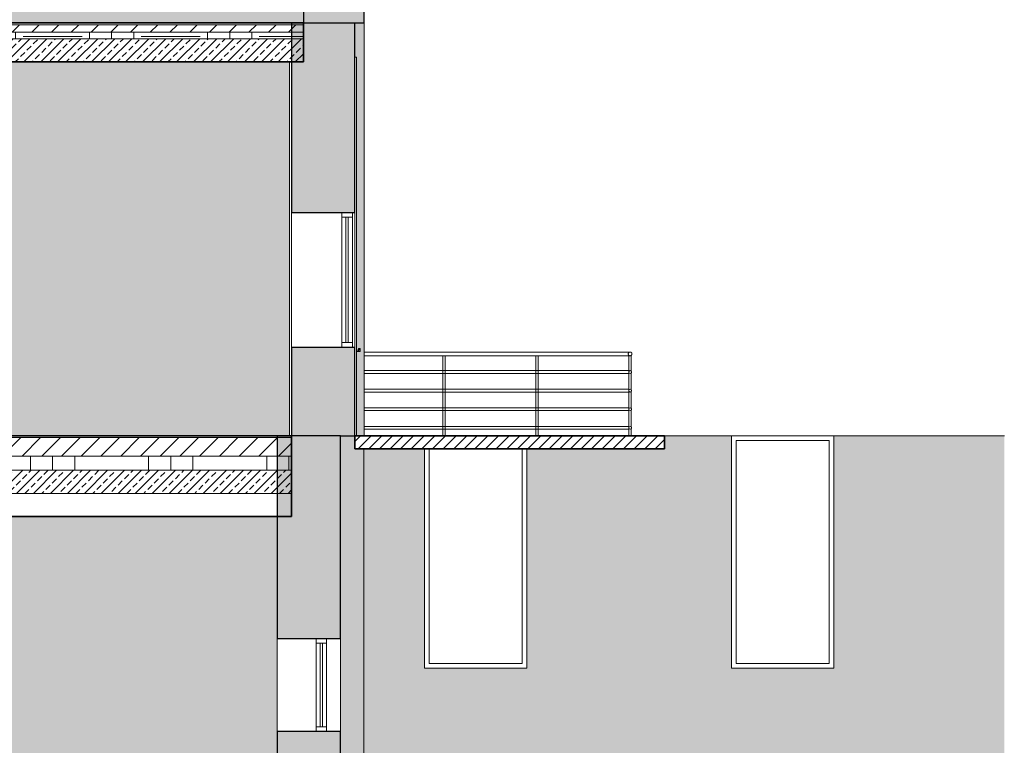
# Model space of a CAD drawing. Header units: centimetres. Extents: x 8610 to 11104, y -602 to 1730.
# Tile 8 of 9: x 10046 to 11104, y 107 to 887. Entities that reach past the tile are written whole.
import ezdxf

# ---------------------------------------------------------------- set-up
doc = ezdxf.new("R2010")
doc.units = ezdxf.units.CM
for name, color, linetype, lineweight in [('A-DOOR', 31, 'Continuous', 9), ('A-FLOR', 192, 'Continuous', 9), ('A-FLOR-HRAL', 11, 'Continuous', 9), ('A-FLOR-MCUT', 51, 'Continuous', 9), ('A-FLOR-PATT', 8, 'Continuous', 35), ('A-GLAZ', 151, 'Continuous', 9), ('A-WALL', 113, 'Continuous', 9), ('A-WALL-PATT', 111, 'Continuous', 9)]:
    doc.layers.add(name, color=color, linetype=linetype, lineweight=lineweight)
pattern_1 = [(45, (9731.589, 250), (-10.6066, 10.6066), [])]
pattern_2 = [(0, (9731.59, 250), (63.5, 63.5), [63.5, -63.5]), (0, (9731.59, 273.81), (63.5, 63.5), [63.5, -63.5]), (0, (9731.59, 297.625), (63.5, 63.5), [63.5, -63.5]), (90, (9739.526, 305.56), (-63.5, 63.5), [63.5, -63.5]), (90, (9763.34, 305.56), (-63.5, 63.5), [63.5, -63.5]), (90, (9787.15, 305.56), (-63.5, 63.5), [63.5, -63.5])]
pattern_3 = [(45, (9731.589, 250), (-9.1238, 9.1238), []), (45, (9740.713, 250), (-9.1238, 9.1238), [6.452, -3.226])]

# ---------------------------------------------------------------- blocks, each defined once
blk = doc.blocks.new('Aluminum_1 szybowe - Okno 100_100 p_215-397525-Przekrój 5')
at = {"layer": 'A-GLAZ', "lineweight": 18}
for p, q in [((10375.5, 222), (10364.1, 222)), ((10364.1, 222), (10364.1, 216.9)), ((10364.1, 216.9), (10375.5, 216.9)), ((10371, 216.9), (10368.5, 216.9)), ((10368.5, 216.9), (10368.5, 127.1)), ((10371, 127.1), (10371, 216.9)), ((10375.5, 216.9), (10375.5, 222)), ((10375.5, 127.1), (10364.1, 127.1)), ((10364.1, 127.1), (10364.1, 122)), ((10368.5, 127.1), (10371, 127.1)), ((10375.5, 122), (10375.5, 127.1)), ((10364.1, 122), (10375.5, 122))]:
    blk.add_line(p, q, dxfattribs=at)
at = {"layer": 'A-GLAZ'}
for p, q in [((10364.1, 216.9), (10364.1, 127.1)), ((10375.5, 216.9), (10375.5, 127.1))]:
    blk.add_line(p, q, dxfattribs=at)
blk = doc.blocks.new('Aluminum_1 szybowe - Okno 110_250 p_190-437917-Przekrój 5')
at = {"layer": 'A-GLAZ'}
for p, q in [((10920.7, 440), (10810.7, 440)), ((10815.8, 195.1), (10815.8, 434.9)), ((10815.8, 434.9), (10915.6, 434.9)), ((10915.6, 434.9), (10915.6, 195.1)), ((10915.6, 195.1), (10815.8, 195.1))]:
    blk.add_line(p, q, dxfattribs=at)
blk = doc.blocks.new('Aluminum_1 szybowe - Okno 110_250 p_190-V4-Przekrój 5')
at = {"layer": 'A-GLAZ'}
for p, q in [((10485.8, 195.1), (10485.8, 426)), ((10585.6, 426), (10585.6, 195.1)), ((10585.6, 195.1), (10485.8, 195.1))]:
    blk.add_line(p, q, dxfattribs=at)
blk = doc.blocks.new('Drzwi-zewnętrzne-dwuskrzydłowe-przeszklone-okleina drewniana - 1500 x 2400mm-541410-Przekrój 5')
at = {"layer": 'A-DOOR'}
for p, q in [((10407.7, 847.1), (10405.7, 847.1)), ((10407.7, 847.1), (10407.7, 440)), ((10335.7, 842), (10335.7, 440)), ((10409.7, 532.2), (10407.7, 532.2)), ((10407.7, 530.6), (10409.7, 530.6)), ((10409.7, 533.7), (10409.7, 533.9)), ((10409.7, 533.9), (10411.7, 533.9)), ((10409.7, 533.7), (10409.7, 532.7)), ((10409.7, 533.7), (10411.7, 533.7)), ((10409.7, 531.4), (10409.7, 532.7)), ((10409.7, 532.7), (10411.7, 532.7)), ((10409.7, 531.4), (10409.7, 531.2)), ((10409.7, 531.4), (10411.7, 531.4)), ((10409.7, 531.2), (10409.7, 531.4)), ((10409.7, 531.2), (10409.7, 531.1)), ((10409.7, 531.1), (10409.7, 531.2)), ((10409.7, 531), (10409.7, 530.9)), ((10409.7, 530.9), (10409.7, 531)), ((10409.7, 530.8), (10409.7, 530.7)), ((10409.7, 530.7), (10409.7, 530.7)), ((10409.7, 530.6), (10411.7, 530.6)), ((10411.7, 533.9), (10411.7, 533.7)), ((10411.7, 532.7), (10411.7, 533.7)), ((10411.7, 532.7), (10411.7, 531.4)), ((10411.7, 530.6), (10411.7, 531.4))]:
    blk.add_line(p, q, dxfattribs=at)
blk = doc.blocks.new('Aluminum_1 szybowe - Okno w piwnicy 135_145-541561-Przekrój 5')
at = {"layer": 'A-GLAZ', "lineweight": 18}
for p, q in [((10403.2, 680), (10391.7, 680)), ((10391.7, 680), (10391.7, 674.9)), ((10403.2, 674.9), (10403.2, 680)), ((10391.7, 674.9), (10403.2, 674.9)), ((10398.7, 674.9), (10396.2, 674.9)), ((10396.2, 674.9), (10396.2, 540.1)), ((10398.7, 540.1), (10398.7, 674.9)), ((10403.2, 540.1), (10391.7, 540.1)), ((10391.7, 540.1), (10391.7, 535)), ((10396.2, 540.1), (10398.7, 540.1)), ((10403.2, 535), (10403.2, 540.1)), ((10391.7, 535), (10403.2, 535))]:
    blk.add_line(p, q, dxfattribs=at)
at = {"layer": 'A-GLAZ'}
for p, q in [((10391.7, 674.9), (10391.7, 540.1)), ((10403.2, 674.9), (10403.2, 540.1))]:
    blk.add_line(p, q, dxfattribs=at)
blk = doc.blocks.new('Poręcz - 25 mm-V7-Przekrój 5')
at = {"layer": 'A-FLOR-HRAL'}
for p, q in [((10700.5, 526), (10700.5, 509.1)), ((10700.5, 526), (10703, 526)), ((10703, 509.1), (10703, 526)), ((10700.5, 507.9), (10700.5, 489.1)), ((10703, 489.1), (10703, 507.9)), ((10700.5, 487.9), (10700.5, 469.1)), ((10703, 469.1), (10703, 487.9)), ((10700.5, 467.9), (10700.5, 449.1)), ((10703, 449.1), (10703, 467.9)), ((10700.5, 447.9), (10700.5, 440)), ((10703, 440), (10703, 447.9))]:
    blk.add_line(p, q, dxfattribs=at)
blk = doc.blocks.new('Poręcz - 25 mm-V8-Przekrój 5')
at = {"layer": 'A-FLOR-HRAL'}
for p, q in [((10600.5, 526), (10600.5, 440)), ((10600.5, 526), (10601.7, 526)), ((10601.7, 526), (10603, 526)), ((10603, 440), (10603, 526))]:
    blk.add_line(p, q, dxfattribs=at)
blk = doc.blocks.new('Poręcz - Poręcz-564113-Przekrój 5')
at = {"layer": 'A-FLOR-HRAL'}
for p, q in [((10701.7, 530), (10415.7, 530)), ((10415.7, 526), (10700.5, 526)), ((10700.5, 510), (10415.7, 510)), ((10415.7, 507), (10700.5, 507)), ((10700.5, 490), (10415.7, 490)), ((10415.7, 487), (10700.5, 487)), ((10700.5, 470), (10415.7, 470)), ((10415.7, 467), (10700.5, 467)), ((10700.5, 450), (10415.7, 450)), ((10415.7, 447), (10700.5, 447))]:
    blk.add_line(p, q, dxfattribs=at)
at = {"layer": 'A-FLOR-HRAL', "lineweight": 18}
for centre, radius, start, end in [((10701.7, 528), 2, 0, 180), ((10701.7, 528), 2, 180, 0), ((10701.7, 508.5), 1.5, 0, 180), ((10701.7, 508.5), 1.5, 180, 0), ((10701.7, 488.5), 1.5, 0, 180), ((10701.7, 488.5), 1.5, 180, 0), ((10701.7, 468.5), 1.5, 0, 180), ((10701.7, 468.5), 1.5, 180, 0), ((10701.7, 448.5), 1.5, 0, 180), ((10701.7, 448.5), 1.5, 180, 0)]:
    blk.add_arc(centre, radius, start, end, dxfattribs=at)
at = {"layer": 'A-FLOR-HRAL'}
for points, knots in [([(10703.7, 528), (10703.7, 528.2), (10703.7, 528.4), (10703.6, 528.8), (10703.5, 529), (10703.3, 529.2), (10703.2, 529.3), (10703.1, 529.4), (10702.9, 529.6), (10702.8, 529.7), (10702.6, 529.8), (10702.5, 529.8), (10702.4, 529.9), (10702.2, 529.9), (10702.1, 530), (10702, 530), (10701.8, 530), (10701.7, 530), (10701.6, 530), (10701.5, 530), (10701.3, 530), (10701.2, 529.9), (10701.1, 529.9), (10700.9, 529.8), (10700.8, 529.8), (10700.7, 529.7), (10700.6, 529.7), (10700.5, 529.6), (10700.3, 529.4), (10700.2, 529.3), (10700.1, 529.2), (10700, 529), (10699.9, 528.8), (10699.7, 528.4), (10699.7, 528.2), (10699.7, 528)], [0, 0, 0, 0, 0.083333, 0.125, 0.166667, 0.208333, 0.229167, 0.25, 0.291667, 0.333333, 0.354167, 0.375, 0.395833, 0.416667, 0.4375, 0.458333, 0.479167, 0.5, 0.520833, 0.541667, 0.5625, 0.583333, 0.604167, 0.625, 0.645833, 0.666667, 0.6875, 0.708333, 0.75, 0.770833, 0.791667, 0.833333, 0.875, 0.916667, 1, 1, 1, 1]), ([(10699.7, 528), (10699.7, 527.8), (10699.7, 527.6), (10699.9, 527.2), (10700, 527), (10700.1, 526.8), (10700.2, 526.7), (10700.3, 526.6), (10700.5, 526.4), (10700.7, 526.3), (10700.8, 526.2), (10700.9, 526.2), (10701.1, 526.1), (10701.2, 526.1), (10701.3, 526), (10701.5, 526), (10701.6, 526), (10701.7, 526), (10701.8, 526), (10702, 526), (10702.1, 526), (10702.2, 526.1), (10702.4, 526.1), (10702.5, 526.2), (10702.6, 526.2), (10702.7, 526.3), (10702.8, 526.3), (10703, 526.4), (10703.1, 526.6), (10703.2, 526.7), (10703.3, 526.8), (10703.5, 527), (10703.6, 527.2), (10703.7, 527.6), (10703.7, 527.8), (10703.7, 528)], [0, 0, 0, 0, 0.083333, 0.125, 0.166667, 0.208333, 0.229167, 0.25, 0.291667, 0.333333, 0.354167, 0.375, 0.395833, 0.416667, 0.4375, 0.458333, 0.479167, 0.5, 0.520833, 0.541667, 0.5625, 0.583333, 0.604167, 0.625, 0.645833, 0.666667, 0.6875, 0.708333, 0.75, 0.770833, 0.791667, 0.833333, 0.875, 0.916667, 1, 1, 1, 1]), ([(10700.4, 509.2), (10700.4, 509.2), (10700.3, 509.1), (10700.2, 508.8), (10700.2, 508.6), (10700.2, 508.5)], [0.8333333, 0.8333333, 0.8333333, 0.8333333, 0.875, 0.9166667, 1, 1, 1, 1]), ([(10700.2, 508.5), (10700.2, 508.4), (10700.2, 508.2), (10700.3, 507.9), (10700.4, 507.8), (10700.4, 507.8)], [0, 0, 0, 0, 0.0833333, 0.125, 0.1666667, 0.1666667, 0.1666667, 0.1666667]), ([(10703.2, 508.5), (10703.2, 508.6), (10703.2, 508.8), (10703.1, 509.1), (10703, 509.2), (10703, 509.2)], [0, 0, 0, 0, 0.0833333, 0.125, 0.1666667, 0.1666667, 0.1666667, 0.1666667]), ([(10703, 507.8), (10703, 507.8), (10703.1, 507.9), (10703.2, 508.2), (10703.2, 508.4), (10703.2, 508.5)], [0.8333333, 0.8333333, 0.8333333, 0.8333333, 0.875, 0.9166667, 1, 1, 1, 1]), ([(10700.4, 489.3), (10700.4, 489.2), (10700.3, 489.1), (10700.2, 488.8), (10700.2, 488.6), (10700.2, 488.5)], [0.8333333, 0.8333333, 0.8333333, 0.8333333, 0.875, 0.9166667, 1, 1, 1, 1]), ([(10700.2, 488.5), (10700.2, 488.4), (10700.2, 488.2), (10700.3, 487.9), (10700.4, 487.8), (10700.4, 487.7)], [0, 0, 0, 0, 0.0833333, 0.125, 0.1666667, 0.1666667, 0.1666667, 0.1666667]), ([(10703.2, 488.5), (10703.2, 488.6), (10703.2, 488.8), (10703.1, 489.1), (10703, 489.2), (10703, 489.3)], [0, 0, 0, 0, 0.0833333, 0.125, 0.1666667, 0.1666667, 0.1666667, 0.1666667]), ([(10703, 487.7), (10703, 487.8), (10703.1, 487.9), (10703.2, 488.2), (10703.2, 488.4), (10703.2, 488.5)], [0.8333333, 0.8333333, 0.8333333, 0.8333333, 0.875, 0.9166667, 1, 1, 1, 1]), ([(10700.4, 469.2), (10700.4, 469.2), (10700.3, 469.1), (10700.2, 468.8), (10700.2, 468.6), (10700.2, 468.5)], [0.8333333, 0.8333333, 0.8333333, 0.8333333, 0.875, 0.9166667, 1, 1, 1, 1]), ([(10700.2, 468.5), (10700.2, 468.4), (10700.2, 468.2), (10700.3, 467.9), (10700.4, 467.8), (10700.4, 467.8)], [0, 0, 0, 0, 0.0833333, 0.125, 0.1666667, 0.1666667, 0.1666667, 0.1666667]), ([(10703.2, 468.5), (10703.2, 468.6), (10703.2, 468.8), (10703.1, 469.1), (10703, 469.2), (10703, 469.2)], [0, 0, 0, 0, 0.0833333, 0.125, 0.1666667, 0.1666667, 0.1666667, 0.1666667]), ([(10703, 467.8), (10703, 467.8), (10703.1, 467.9), (10703.2, 468.2), (10703.2, 468.4), (10703.2, 468.5)], [0.8333333, 0.8333333, 0.8333333, 0.8333333, 0.875, 0.9166667, 1, 1, 1, 1]), ([(10700.4, 449.2), (10700.4, 449.2), (10700.3, 449.1), (10700.2, 448.8), (10700.2, 448.6), (10700.2, 448.5)], [0.8333333, 0.8333333, 0.8333333, 0.8333333, 0.875, 0.9166667, 1, 1, 1, 1]), ([(10700.2, 448.5), (10700.2, 448.4), (10700.2, 448.2), (10700.3, 447.9), (10700.4, 447.8), (10700.4, 447.8)], [0, 0, 0, 0, 0.0833333, 0.125, 0.1666667, 0.1666667, 0.1666667, 0.1666667]), ([(10703.2, 448.5), (10703.2, 448.6), (10703.2, 448.8), (10703.1, 449.1), (10703, 449.2), (10703, 449.2)], [0, 0, 0, 0, 0.0833333, 0.125, 0.1666667, 0.1666667, 0.1666667, 0.1666667]), ([(10703, 447.8), (10703, 447.8), (10703.1, 447.9), (10703.2, 448.2), (10703.2, 448.4), (10703.2, 448.5)], [0.8333333, 0.8333333, 0.8333333, 0.8333333, 0.875, 0.9166667, 1, 1, 1, 1])]:
    blk.add_open_spline(points, degree=3, knots=knots, dxfattribs=at)
for name, p in [('Poręcz - 25 mm-V8-Przekrój 5', (-100, 0)), ('Poręcz - 25 mm-V8-Przekrój 5', (0, 0)), ('Poręcz - 25 mm-V7-Przekrój 5', (0, 0))]:
    blk.add_blockref(name, p)
blk = doc.blocks.new('Typ poręczy górnej - Górna poręcz_wewnętrzny_-564454-Przekrój 5')
at = {"layer": 'A-FLOR-HRAL'}
for p, q in [((10701.7, 530), (10415.7, 530)), ((10415.7, 526), (10700.5, 526))]:
    blk.add_line(p, q, dxfattribs=at)
for start, end in [(0, 180), (180, 0)]:
    blk.add_arc((10701.7, 528), 2, start, end, dxfattribs=at)
for points in [[(10703.7, 528), (10703.7, 528.2), (10703.7, 528.4), (10703.6, 528.8), (10703.5, 529), (10703.3, 529.2), (10703.2, 529.3), (10703.1, 529.4), (10702.9, 529.6), (10702.8, 529.7), (10702.6, 529.8), (10702.5, 529.8), (10702.4, 529.9), (10702.2, 529.9), (10702.1, 530), (10702, 530), (10701.8, 530), (10701.7, 530), (10701.6, 530), (10701.5, 530), (10701.3, 530), (10701.2, 529.9), (10701.1, 529.9), (10700.9, 529.8), (10700.8, 529.8), (10700.7, 529.7), (10700.6, 529.7), (10700.5, 529.6), (10700.3, 529.4), (10700.2, 529.3), (10700.1, 529.2), (10700, 529), (10699.9, 528.8), (10699.7, 528.4), (10699.7, 528.2), (10699.7, 528)], [(10699.7, 528), (10699.7, 527.8), (10699.7, 527.6), (10699.9, 527.2), (10700, 527), (10700.1, 526.8), (10700.2, 526.7), (10700.3, 526.6), (10700.5, 526.4), (10700.7, 526.3), (10700.8, 526.2), (10700.9, 526.2), (10701.1, 526.1), (10701.2, 526.1), (10701.3, 526), (10701.5, 526), (10701.6, 526), (10701.7, 526), (10701.8, 526), (10702, 526), (10702.1, 526), (10702.2, 526.1), (10702.4, 526.1), (10702.5, 526.2), (10702.6, 526.2), (10702.7, 526.3), (10702.8, 526.3), (10703, 526.4), (10703.1, 526.6), (10703.2, 526.7), (10703.3, 526.8), (10703.5, 527), (10703.6, 527.2), (10703.7, 527.6), (10703.7, 527.8), (10703.7, 528)]]:
    blk.add_open_spline(points, degree=3, knots=[0, 0, 0, 0, 0.083333, 0.125, 0.166667, 0.208333, 0.229167, 0.25, 0.291667, 0.333333, 0.354167, 0.375, 0.395833, 0.416667, 0.4375, 0.458333, 0.479167, 0.5, 0.520833, 0.541667, 0.5625, 0.583333, 0.604167, 0.625, 0.645833, 0.666667, 0.6875, 0.708333, 0.75, 0.770833, 0.791667, 0.833333, 0.875, 0.916667, 1, 1, 1, 1], dxfattribs=at)

msp = doc.modelspace()

# ---------------------------------------------------------------- hatches: boundary and pattern name
at = {"layer": 'A-FLOR-PATT', "lineweight": 9}
h = msp.add_hatch(dxfattribs=at)
h.set_pattern_fill('FP_5', color=256, style=0, pattern_type=2)
h.set_pattern_definition(pattern_1)
h.paths.add_polyline_path([(10350.7, 874), (10350.7, 882), (9335.7, 882), (9335.7, 874), (10168.8, 874)])
h = msp.add_hatch(dxfattribs=at)
h.set_pattern_fill('FP_4', color=256, style=0, pattern_type=2)
h.set_pattern_definition(pattern_2)
h.paths.add_polyline_path([(10350.7, 867), (10350.7, 874), (9335.7, 874), (9335.7, 867), (10168.8, 867)])
h = msp.add_hatch(dxfattribs=at)
h.set_pattern_fill('FP_2', color=256, style=0, pattern_type=2)
h.set_pattern_definition(pattern_3)
h.paths.add_polyline_path([(10168.8, 842), (10350.7, 842), (10350.7, 867), (9335.7, 867), (9335.7, 842), (10013, 842)])
h = msp.add_hatch(dxfattribs=at)
h.set_pattern_fill('FP_5', color=256, style=0, pattern_type=2)
h.set_pattern_definition(pattern_1)
h.paths.add_polyline_path([(9335.7, 418), (10337.7, 418), (10337.7, 438), (9335.7, 438), (9335.7, 425.6)])
h = msp.add_hatch(dxfattribs=at)
h.set_pattern_fill('FP_1', color=256, style=0, pattern_type=2)
h.set_pattern_definition([(45, (9731.589, 250), (-5.702816, 5.702816), [])])
h.paths.add_polyline_path([(10738.7, 426), (10738.7, 440), (10405.7, 440), (10405.7, 426), (10714.3, 426)])
h = msp.add_hatch(dxfattribs=at)
h.set_pattern_fill('FP_4', color=256, style=0, pattern_type=2)
h.set_pattern_definition(pattern_2)
h.paths.add_polyline_path([(10337.7, 403), (10337.7, 418), (9335.7, 418), (9335.7, 403), (10324.7, 403)])
h = msp.add_hatch(dxfattribs=at)
h.set_pattern_fill('FP_2', color=256, style=0, pattern_type=2)
h.set_pattern_definition(pattern_3)
h.paths.add_polyline_path([(10337.7, 378), (10337.7, 403), (9335.7, 403), (9335.7, 378), (10324.7, 378)])
at = {"layer": 'A-WALL-PATT'}
h = msp.add_hatch(color=256, dxfattribs=at)
h.paths.add_polyline_path([(9397, 440), (9400.7, 440), (9397, 442.1)])
h.paths.add_polyline_path([(9574.7, 440), (9959.7, 440), (9959.7, 657.1), (9961.7, 657.1), (9961.7, 840), (10017.7, 840), (10017.7, 657.1), (10019.7, 657.1), (10019.7, 532.3), (10020.2, 532.3), (10020.2, 533.3), (10023, 533.8), (10023.2, 533.2), (10023.1, 533.2), (10023.2, 532.9), (10023.1, 529.7), (10023.2, 529.7), (10023, 529.1), (10022.7, 529.1), (10020.2, 529.6), (10020.2, 530.6), (10019.7, 530.6), (10019.7, 440), (10335.7, 440), (10335.7, 842), (9396.7, 842), (9396.7, 562.3), (9425.7, 546.4), (9425.7, 440), (9429.7, 440), (9429.7, 650), (9574.7, 650), (9574.7, 465.3)])
h.paths.add_polyline_path([(9409.1, 456.4), (9423.2, 456.4), (9423.2, 464.4), (9397, 478.8), (9397, 469.1), (9397.2, 468.7), (9397.2, 468.1), (9397, 467.5), (9397, 456.4), (9399.3, 456.4)])
h.paths.add_polyline_path([(9423.2, 467.8), (9423.2, 484.4), (9397, 498.8), (9397, 489.1), (9397.2, 488.7), (9397.2, 488.1), (9397, 487.5), (9397, 482.2), (9423.2, 467.8)])
h.paths.add_polyline_path([(9423.2, 487.8), (9423.2, 504.4), (9397, 518.8), (9397.1, 509), (9397.2, 508.7), (9397.2, 508.1), (9397, 507.5), (9397, 502.2), (9423.2, 487.8)])
h.paths.add_polyline_path([(9423.2, 507.8), (9423.2, 524.4), (9396.7, 538.9), (9396.8, 529.7), (9397.3, 529.2), (9397.6, 528.7), (9397.7, 528.3), (9397.7, 527.7), (9397.5, 527.1), (9397.4, 527), (9397.1, 526.6), (9396.7, 526.1), (9396.8, 526), (9397, 526), (9397, 522.2), (9423.2, 507.8)])
h.paths.add_polyline_path([(9423.2, 527.8), (9423.2, 543.2), (9417.5, 546.4), (9396.7, 557.8), (9396.7, 542.3), (9423.2, 527.8)])
h.paths.add_polyline_path([(10168.8, 884), (10350.7, 884), (10350.7, 1223), (10337.7, 1223), (10337.7, 1183), (9623.7, 1183), (9623.7, 1101.1), (9625.7, 1101.1), (9625.8, 896), (9626.4, 896), (9626.4, 903.5), (9626.6, 903.5), (9626.6, 903.8), (9626.4, 903.8), (9626.4, 906.8), (9631.2, 906.8), (9631.3, 904.8), (9633.1, 905.1), (9635.2, 906.4), (9635.6, 906.2), (9635.9, 905.9), (9635.8, 905.6), (9635.6, 905.4), (9635.7, 905.3), (9642.2, 906.1), (9643.1, 906.1), (9644.4, 905.7), (9645.1, 905.3), (9645.5, 904.9), (9645.3, 904.7), (9645.5, 904.5), (9644.8, 903.6), (9644.6, 903.8), (9644.3, 903.6), (9643.2, 904.1), (9642.1, 904.2), (9642.1, 904.1), (9631.4, 902.7), (9631.3, 902.5), (9631.3, 896), (9658.6, 895.9), (9658.8, 895.9), (9658.8, 895.5), (9659, 895.5), (9658.8, 894.6), (9658.6, 894.6), (9658.6, 894.4), (9657.8, 894.3), (9655.8, 890.7), (9653.5, 888.1), (9650.3, 885.9), (9646.6, 884.6), (9644, 884.2), (9643.6, 884), (10013, 884)])
h.paths.add_polyline_path([(9402.2, 884), (9402.5, 884), (9402.5, 891), (9399.2, 891), (9399.3, 884)])
h.paths.add_polyline_path([(9405.2, 884), (9418.7, 884), (9418.7, 1094), (9563.7, 1094), (9563.7, 884), (9587.7, 884), (9587.7, 974.6), (9587.2, 974.6), (9587.2, 973.6), (9584.4, 973.1), (9584.2, 973.7), (9584.3, 973.7), (9584.2, 974), (9584.3, 977.2), (9584.2, 977.2), (9584.4, 977.8), (9584.7, 977.8), (9587.2, 977.3), (9587.2, 976.3), (9587.7, 976.3), (9587.7, 1101.1), (9589.7, 1101.1), (9589.7, 1183), (9396.7, 1183), (9396.7, 974), (9404.2, 973.9), (9404.7, 973.7), (9405.1, 973.4), (9405.4, 973), (9405.6, 972.5), (9405.7, 971.6), (9405.6, 971.5), (9405.4, 971), (9404.8, 970.3), (9404.3, 970.1), (9404.2, 970.1), (9404.3, 970), (9405, 970), (9405, 954), (9405.2, 953.9), (9405.2, 951), (9405, 951), (9405, 934), (9405.2, 933.9), (9405.2, 931), (9405, 931), (9405, 914), (9405.2, 913.9), (9405.2, 911), (9405, 911), (9405, 894), (9405.2, 893.9), (9405.2, 891), (9405, 891), (9405, 884), (9405.2, 884)])
h.paths.add_polyline_path([(9637.7, 884), (9637.4, 884.1), (9635.6, 884.4), (9633.1, 885.1), (9630.6, 886.1), (9627.7, 888.1), (9625.7, 890.2), (9625.7, 884), (9637.6, 884)])
h.paths.add_polyline_path([(9638.8, 884), (9638.8, 884), (9638.5, 884)])
h.paths.add_polyline_path([(9402.5, 894), (9402.5, 911), (9399.2, 911), (9399.3, 894), (9402.3, 894)])
h.paths.add_polyline_path([(9630.5, 903.6), (9630.5, 903.7), (9630.5, 903.8), (9630.3, 903.7), (9630.5, 903.6)])
h.paths.add_polyline_path([(9635.4, 905.3), (9635.6, 905.5), (9635.4, 905.3)])
h.paths.add_polyline_path([(9402.3, 914), (9402.5, 914), (9402.5, 931), (9399.2, 931), (9399.3, 914), (9402.2, 914)])
h.paths.add_polyline_path([(9402.2, 934), (9402.5, 934), (9402.5, 951), (9399.2, 951), (9399.3, 934)])
h.paths.add_polyline_path([(9402.2, 954), (9402.5, 954), (9402.5, 970), (9399.2, 970), (9399.3, 954)])
for points in [[(10415.7, 884), (10415.7, 1223), (10350.7, 1223), (10350.7, 884)], [(10415.7, 440), (10415.7, 884), (10405.7, 884), (10405.7, 847.1), (10407.7, 847.1), (10407.8, 532.2), (10409.7, 532.2), (10409.7, 533.9), (10411.7, 533.9), (10411.7, 530.6), (10407.7, 530.6), (10407.7, 440)]]:
    msp.add_hatch(color=256, dxfattribs=at).paths.add_polyline_path(points)
h = msp.add_hatch(color=256, dxfattribs=at)
h.paths.add_polyline_path([(10363.7, 440), (10405.7, 440), (10405.7, 535), (10337.7, 535), (10337.7, 440)])
h.paths.add_polyline_path([(10337.7, 680), (10405.7, 680), (10405.7, 884), (10337.7, 884), (10337.7, 743.3)])
h = msp.add_hatch(color=256, dxfattribs=at)
h.paths.add_polyline_path([(9402.5, -330), (9404.2, -330), (9404.2, -110), (9564.2, -110), (9564.2, -330), (9578.7, -330), (9578.7, -115.4), (9580.7, -115.4), (9580.7, -27), (9396.7, -27), (9396.7, -120), (9402.5, -120), (9402.5, -289.2)])
h.paths.add_polyline_path([(9597.7, -330), (9680.7, -330), (9680.7, -110), (9825.7, -110), (9825.7, -330), (9937.5, -330), (9937.5, -27), (9595.7, -27), (9595.7, -115.4), (9597.7, -115.4), (9597.7, -237.7), (9598.2, -237.7), (9598.2, -236.7), (9601, -236.2), (9601.2, -236.8), (9601.1, -236.8), (9601.2, -237.2), (9601.1, -240.3), (9601.2, -240.3), (9601, -240.9), (9600.7, -240.9), (9598.2, -240.4), (9598.2, -239.4), (9597.7, -239.5), (9597.7, -324.8)])
h.paths.add_polyline_path([(10390.5, -330), (10415.5, -330), (10415.5, -121), (10390.5, -121), (10390.5, -309.3)])
h.paths.add_polyline_path([(10390.5, -93), (10415.5, -93), (10415.5, 426), (10405.7, 426), (10405.7, 440), (10390.5, 440), (10390.5, -90.6)])
h.paths.add_polyline_path([(9754.9, 0), (9755.6, 0.1), (9755.2, 0.2), (9754.8, 0.7), (9754.6, 1.8), (9754.6, 3.8), (9754.6, 80.2), (9755.9, 80.3), (9756.4, 80.4), (9757.5, 80.6), (9795.3, 80.6), (9796.5, 80.3), (9797.8, 80.2), (9797.8, 80.2), (9797.7, 40.8), (9797.6, 40.1), (9797.5, 40), (9797.4, 39.8), (9797.2, 39.7), (9797.1, 39.5), (9796.8, 39.5), (9797.2, 39.4), (9797.5, 39.4), (9797.6, 39.4), (9797.7, 39.7), (9797.8, 39.3), (9797.8, 35.6), (9797.8, 1.9), (9797.4, 2.5), (9797.2, 2.4), (9797.7, 1.8), (9797.8, 1.6), (9797.8, 0.9), (9797.4, 0.3), (9796.9, 0.1), (9796.7, 0), (9937.5, 0), (9937.5, 353), (9396.7, 353), (9396.7, 122), (9399.1, 120.8), (9399.1, 210), (9559.1, 210), (9559.1, 0), (9754.8, 0)])
h.paths.add_polyline_path([(9398.2, 0), (9399.1, 0), (9399.1, 0.8), (9398.2, 1.3), (9398.2, 0.8)])
h.paths.add_polyline_path([(10285.7, 0), (10322.5, 0), (10322.5, 353), (9993.5, 353), (9993.5, 0), (10108.7, 0), (10108.9, 89.9), (10258.7, 12.4), (10258.7, 0), (10266.3, 0)])
h.paths.add_polyline_path([(10111.2, 0), (10121.5, 0), (10111.2, 5.3), (10111.2, 1.2)])
h.paths.add_polyline_path([(10128.1, 0), (10157.5, 0), (10157.5, 1.4), (10111.2, 25.3), (10111.3, 8.7), (10120.1, 4.1)])
h.paths.add_polyline_path([(10248.7, 0), (10256.2, 0), (10256.2, 9.3), (10159.9, 59), (10160, 43.5), (10244.2, 0), (10246.8, 0)])
h.paths.add_polyline_path([(10166.8, 0), (10199, 0), (10159.9, 20.2), (10160, 3.5)])
h.paths.add_polyline_path([(10160.2, 0), (10160, 0.1), (10160, 0)])
h.paths.add_polyline_path([(10205.5, 0), (10237.7, 0), (10159.9, 40.2), (10160, 23.5), (10198.1, 3.8)])
h.paths.add_polyline_path([(9797.2, 2.4), (9796.9, 2.5), (9797, 2.5)])
h.paths.add_polyline_path([(9793, 2.5), (9795.4, 2.6), (9795.4, 6.3), (9795.3, 41.9), (9757.1, 41.9), (9757.1, 35.6), (9757.1, 2.5), (9759.7, 2.5), (9761, 2.5), (9792.7, 2.5)])
h.paths.add_polyline_path([(10157.5, 4.8), (10157.5, 21.4), (10111.2, 45.3), (10111.2, 28.7), (10157.5, 4.8)])
h.paths.add_polyline_path([(9398.2, 16.3), (9399.1, 16.3), (9399.1, 27), (9398.2, 27), (9398.2, 18.6)])
h.paths.add_polyline_path([(10157.5, 24.8), (10157.5, 41.4), (10111.2, 65.3), (10111.2, 48.7), (10157.5, 24.8)])
h.paths.add_polyline_path([(9399.1, 30), (9399.1, 37.3), (9398.2, 37.8), (9398.2, 30)])
h.paths.add_polyline_path([(9796.6, 38.9), (9796.7, 39), (9796.6, 39)])
h.paths.add_polyline_path([(9399.1, 40.8), (9399.1, 47), (9398.2, 47), (9398.2, 41.2)])
h.paths.add_polyline_path([(10157.5, 44.8), (10157.5, 60.3), (10111.2, 84.2), (10111.2, 68.7), (10157.5, 44.8)])
h.paths.add_polyline_path([(9759.7, 45.7), (9795.4, 45.7), (9795.3, 52.5), (9757.1, 52.5), (9757.2, 45.7)])
h.paths.add_polyline_path([(9398.2, 50), (9399.1, 50), (9399.1, 57.3), (9398.2, 57.8)])
h.paths.add_polyline_path([(9399.1, 60.8), (9399.1, 67), (9398.2, 67), (9398.2, 61.2)])
h.paths.add_polyline_path([(9398.2, 70), (9399.1, 70), (9399.1, 77.3), (9398.2, 77.8)])
h.paths.add_polyline_path([(9399.1, 80.8), (9399.1, 86), (9398.2, 86), (9398.2, 81.2)])
h.paths.add_polyline_path([(9399.1, 90), (9399.1, 97.3), (9396.7, 98.6), (9396.7, 90)])
h.paths.add_polyline_path([(9399.1, 100.8), (9399.1, 116.2), (9396.7, 117.5), (9396.7, 102)])
h = msp.add_hatch(color=256, dxfattribs=at)
h.paths.add_polyline_path([(10390.5, -330), (10390.5, 122), (10322.5, 122), (10322.5, -330)])
h.paths.add_polyline_path([(10390.5, 222), (10390.5, 440), (10322.5, 440), (10322.5, 222), (10324.7, 222)])
h = msp.add_hatch(color=256, dxfattribs=at)
h.paths.add_polyline_path([(10415.5, -240), (10994.6, -240), (10842.5, -167.6), (10842.5, -154.3), (10872.5, -154.3), (10872.5, -168.6), (10902.5, -168.6), (10902.5, -182.9), (10932.5, -182.9), (10932.5, -197.1), (10962.5, -197.1), (10962.5, -211.4), (10992.5, -211.4), (10992.5, -225.7), (11022.5, -225.7), (11022.5, -240), (11104, -240), (11104, 440), (10920.7, 440), (10920.7, 190), (10810.7, 190), (10810.7, 440), (10738.7, 440), (10738.7, 426), (10590.7, 426), (10590.7, 190), (10480.7, 190), (10480.7, 426), (10415.5, 426), (10415.5, -3), (10782.2, -3.1), (10783, -3.5), (10783.1, -3.6), (10783.4, -4), (10783.6, -4.5), (10783.7, -5), (10783.6, -5.5), (10783.4, -6), (10782.8, -6.7), (10782.3, -6.9), (10782.2, -6.9), (10782.5, -7), (10783, -7), (10783, -23.8), (10783.2, -24.1), (10783.2, -24.9), (10783, -25.5), (10783, -43.8), (10783.2, -44.1), (10783.2, -44.9), (10783, -45.5), (10783, -63.8), (10783.2, -64.1), (10783.2, -64.9), (10783, -65.5), (10783, -83.8), (10783.2, -84.1), (10783.2, -84.9), (10783, -85.5), (10783, -93), (10781.7, -93), (10781.7, -121), (10761.7, -121), (10761.7, -124.9), (10796.7, -124.9), (10796.7, -140), (10841.7, -140), (10841.7, -154), (10731.7, -154), (10731.7, -140), (10765.9, -140), (10724.7, -121), (10415.5, -121), (10415.5, -235)])
h.paths.add_polyline_path([(10683, -93), (10691.7, -93), (10691.7, -92.6), (10726.7, -92.6), (10726.7, -93), (10780.5, -93), (10780.4, -86), (10683, -86), (10683, -92.6)])
h.paths.add_polyline_path([(10636.4, -93), (10680.5, -93), (10680.5, -86), (10583, -86), (10583, -93)])
h.paths.add_polyline_path([(10480.5, -93), (10480.5, -86), (10415.5, -86), (10415.5, -93)])
h.paths.add_polyline_path([(10483, -93), (10580.5, -93), (10580.5, -86), (10483, -86), (10483, -90.6)])
h.paths.add_polyline_path([(10780.5, -85.3), (10780.4, -85.1), (10780.4, -85.3)])
h.paths.add_polyline_path([(10558.5, -83), (10580.5, -83), (10580.5, -66), (10483, -66), (10483, -83), (10519.5, -83)])
h.paths.add_polyline_path([(10583, -83), (10680.5, -83), (10680.5, -66), (10583, -66), (10583, -70.8)])
h.paths.add_polyline_path([(10714.3, -83), (10780.5, -83), (10780.4, -66), (10683, -66), (10683, -83)])
h.paths.add_polyline_path([(10441.6, -83), (10480.5, -83), (10480.5, -66), (10415.5, -66), (10415.5, -83)])
h.paths.add_polyline_path([(10780.5, -65.3), (10780.4, -65.1), (10780.4, -65.3)])
h.paths.add_polyline_path([(10780.4, -63), (10780.5, -63), (10780.4, -46), (10683, -46), (10683, -63), (10780.3, -63)])
h.paths.add_polyline_path([(10483, -63), (10580.5, -63), (10580.5, -46), (10483, -46), (10483, -50.9)])
h.paths.add_polyline_path([(10680.5, -63), (10680.5, -46), (10583, -46), (10583, -63), (10675.4, -63)])
h.paths.add_polyline_path([(10441.6, -63), (10480.5, -63), (10480.5, -46), (10415.5, -46), (10415.5, -63)])
h.paths.add_polyline_path([(10780.5, -45.3), (10780.4, -45.1), (10780.4, -45.3)])
h.paths.add_polyline_path([(10772.8, -43), (10780.5, -43), (10780.4, -26), (10683, -26), (10683, -43), (10753.3, -43)])
h.paths.add_polyline_path([(10636.4, -43), (10680.5, -43), (10680.5, -26), (10583, -26), (10583, -43), (10597.4, -43)])
h.paths.add_polyline_path([(10558.5, -43), (10580.5, -43), (10580.5, -26), (10483, -26), (10483, -43), (10519.5, -43)])
h.paths.add_polyline_path([(10415.5, -43), (10480.5, -43), (10480.5, -26), (10415.5, -26), (10415.5, -31.1)])
h.paths.add_polyline_path([(10780.5, -25.3), (10780.4, -25.1), (10780.4, -25.3)])
h.paths.add_polyline_path([(10780.3, -23), (10780.5, -23), (10780.5, -7), (10683, -7), (10683, -23), (10780.2, -23)])
h.paths.add_polyline_path([(10483, -23), (10580.5, -23), (10580.5, -7), (10483, -7), (10483, -11.2)])
h.paths.add_polyline_path([(10415.5, -23), (10480.5, -23), (10480.5, -7), (10415.5, -7), (10415.5, -11.2)])
h.paths.add_polyline_path([(10636.4, -23), (10680.5, -23), (10680.5, -7), (10583, -7), (10583, -23), (10597.4, -23)])

# ---------------------------------------------------------------- linework, layer by layer
at = {"layer": 'A-FLOR', "lineweight": 35}
for p, q in [((10350.7, 884), (9335.7, 884)), ((10350.7, 842), (10350.7, 884)), ((9335.7, 842), (10350.7, 842)), ((10337.7, 440), (9335.7, 440)), ((10337.7, 353), (10337.7, 440)), ((10738.7, 440), (10405.7, 440)), ((10405.7, 440), (10405.7, 426)), ((10738.7, 426), (10738.7, 440)), ((10405.7, 426), (10738.7, 426)), ((9335.7, 353), (10337.7, 353))]:
    msp.add_line(p, q, dxfattribs=at)
at = {"layer": 'A-FLOR-MCUT'}
for p, q in [((10350.7, 882), (9335.7, 882)), ((10350.7, 874), (9335.7, 874)), ((10350.7, 867), (9335.7, 867)), ((10337.7, 438), (9335.7, 438)), ((10337.7, 418), (9335.7, 418)), ((10337.7, 403), (9335.7, 403)), ((10337.7, 378), (9335.7, 378))]:
    msp.add_line(p, q, dxfattribs=at)
at = {"layer": 'A-WALL', "lineweight": 25}
for p, q in [((10350.7, 1223), (10350.7, 884)), ((10415.7, 884), (10415.7, 1223)), ((10337.7, 884), (10337.7, 680)), ((10350.7, 884), (10415.7, 884)), ((10405.7, 680), (10405.7, 884)), ((10337.7, 680), (10405.7, 680)), ((10405.7, 535), (10337.7, 535)), ((10337.7, 535), (10337.7, 440)), ((10405.7, 440), (10405.7, 535)), ((10322.5, 440), (10322.5, 222)), ((10390.5, 440), (10337.7, 440)), ((10390.5, 222), (10390.5, 440)), ((10390.5, 440), (10405.7, 440)), ((10322.5, 222), (10390.5, 222)), ((10322.5, 122), (10322.5, -330)), ((10390.5, 122), (10322.5, 122)), ((10390.5, -330), (10390.5, 122))]:
    msp.add_line(p, q, dxfattribs=at)
at = {"layer": 'A-WALL'}
for p, q in [((10415.7, 884), (10415.7, 440)), ((10337.7, 535), (10337.7, 680)), ((10405.7, 680), (10405.7, 535)), ((10810.7, 440), (10738.7, 440)), ((10810.7, 190), (10810.7, 440)), ((11104, 440), (10920.7, 440)), ((10920.7, 440), (10920.7, 190)), ((10415.5, -93), (10415.5, 426)), ((10480.7, 190), (10480.7, 426)), ((10590.7, 426), (10590.7, 190)), ((10322.5, 122), (10322.5, 222)), ((10390.5, 222), (10390.5, 122)), ((10590.7, 190), (10480.7, 190)), ((10920.7, 190), (10810.7, 190))]:
    msp.add_line(p, q, dxfattribs=at)

# ---------------------------------------------------------------- block references
at = {"layer": 'A-DOOR'}
msp.add_blockref('Drzwi-zewnętrzne-dwuskrzydłowe-przeszklone-okleina drewniana - 1500 x 2400mm-541410-Przekrój 5', (0, 0), dxfattribs=at)
at = {"layer": 'A-FLOR-HRAL'}
for name in ['Poręcz - Poręcz-564113-Przekrój 5', 'Typ poręczy górnej - Górna poręcz_wewnętrzny_-564454-Przekrój 5']:
    msp.add_blockref(name, (0, 0), dxfattribs=at)
at = {"layer": 'A-GLAZ'}
for name in ['Aluminum_1 szybowe - Okno w piwnicy 135_145-541561-Przekrój 5', 'Aluminum_1 szybowe - Okno 110_250 p_190-437917-Przekrój 5', 'Aluminum_1 szybowe - Okno 110_250 p_190-V4-Przekrój 5', 'Aluminum_1 szybowe - Okno 100_100 p_215-397525-Przekrój 5']:
    msp.add_blockref(name, (0, 0), dxfattribs=at)

doc.saveas('drawing.dxf')
